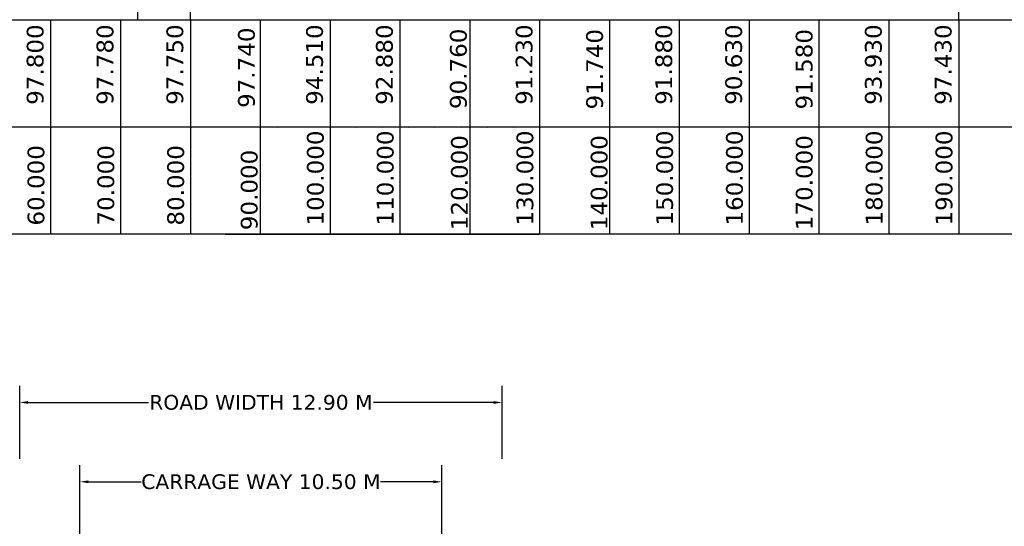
# Model space of a CAD drawing. Header units: feet. Extents: x -7746059455 to -3872629402, y -13315170765 to -6657188523.
# Tile 50 of 52: x -3872710421 to -3872692801, y -6657275271 to -6657266203. Entities that reach past the tile are written whole.
import ezdxf

# ---------------------------------------------------------------- set-up
doc = ezdxf.new("R2010")
doc.units = ezdxf.units.FT
doc.header["$MEASUREMENT"] = 0
doc.header["$PDMODE"] = 34
doc.header["$PDSIZE"] = 40
doc.linetypes.add('CENTER2', pattern=[28.575, 19.05, -3.175, 3.175, -3.175])
for name, color, linetype in [('CHAINAGE', 7, 'Continuous'), ('GROUND_LVL', 114, 'Continuous'), ('TEX', 6, 'Continuous')]:
    doc.layers.add(name, color=color, linetype=linetype)
doc.styles.get("Standard").update_dxf_attribs({"font": 'verdana.ttf', "height": 264})
doc.dimstyles.new('Copy of ISO-25--------4', dxfattribs={"dimtxt": 200, "dimasz": 150, "dimexe": 300, "dimexo": 300, "dimgap": 0.02, "dimtad": 0, "dimtih": 1, "dimtoh": 1, "dimdec": 0, "dimlfac": 4, "dimdsep": 46, "dimtxsty": 'Standard', "dimcen": 150, "dimclrd": 1, "dimclre": 1, "dimclrt": 1, "dimadec": 0, "dimazin": 0, "dimtfac": 1, "dimtdec": 0, "dimtmove": 2, "dimatfit": 3, "dimfxl": 300, "dimarcsym": 0})

# ---------------------------------------------------------------- blocks, each defined once
blk = doc.blocks.new('*D108')
at = {"layer": 'Defpoints', "color": 0, "ltscale": 20, "transparency": 16777216}
for p in [(-3872701788.204083, -6657273053.923849), (-3872710421.03259, -6657274361.466893), (-3872701788.204083, -6657274361.466893)]:
    blk.add_point(p, dxfattribs=at)
at = {"layer": 'TEX', "color": 1, "lineweight": -2, "ltscale": 20, "transparency": 16777216}
for p, q in [((-3872710421.03259, -6657274061.466893), (-3872710421.03259, -6657272753.923849)), ((-3872701788.204083, -6657274061.466893), (-3872701788.204083, -6657272753.923849)), ((-3872710271.03259, -6657273053.923849), (-3872708118.679976, -6657273053.923849)), ((-3872701938.204083, -6657273053.923849), (-3872704090.556698, -6657273053.923849))]:
    blk.add_line(p, q, dxfattribs=at)
at = {"layer": 'TEX', "color": 1, "ltscale": 20, "transparency": 16777216}
for points in [[(-3872710271.03259, -6657273028.923849), (-3872710271.03259, -6657273078.923849), (-3872710421.03259, -6657273053.923849)], [(-3872701938.204083, -6657273028.923849), (-3872701938.204083, -6657273078.923849), (-3872701788.204083, -6657273053.923849)]]:
    blk.add_solid(points, dxfattribs=at)
at = {"layer": 'TEX', "color": 1, "ltscale": 20, "transparency": 16777216, "insert": (-3872706104.618337, -6657273053.923849), "char_height": 264, "attachment_point": 5}
blk.add_mtext('ROAD WIDTH 12.90 M', dxfattribs=at)
blk = doc.blocks.new('*D109')
at = {"layer": 'Defpoints', "color": 0, "ltscale": 20, "transparency": 16777216}
for p in [(-3872702867.307646, -6657274473.923839), (-3872709341.929028, -6657276006.17762), (-3872702867.307646, -6657276006.17762)]:
    blk.add_point(p, dxfattribs=at)
at = {"layer": 'TEX', "color": 1, "lineweight": -2, "ltscale": 20, "transparency": 16777216}
for p, q in [((-3872709341.929028, -6657275706.17762), (-3872709341.929028, -6657274173.923839)), ((-3872702867.307646, -6657275706.17762), (-3872702867.307646, -6657274173.923839)), ((-3872709191.929028, -6657274473.923839), (-3872708247.311272, -6657274473.923839)), ((-3872703017.307646, -6657274473.923839), (-3872703961.925402, -6657274473.923839))]:
    blk.add_line(p, q, dxfattribs=at)
at = {"layer": 'TEX', "color": 1, "ltscale": 20, "transparency": 16777216}
for points in [[(-3872709191.929028, -6657274448.923839), (-3872709191.929028, -6657274498.923839), (-3872709341.929028, -6657274473.923839)], [(-3872703017.307646, -6657274448.923839), (-3872703017.307646, -6657274498.923839), (-3872702867.307646, -6657274473.923839)]]:
    blk.add_solid(points, dxfattribs=at)
at = {"layer": 'TEX', "color": 1, "ltscale": 20, "transparency": 16777216, "insert": (-3872706104.618337, -6657274473.923839), "char_height": 264, "attachment_point": 5}
blk.add_mtext('CARRAGE WAY 10.50 M', dxfattribs=at)

msp = doc.modelspace()

# ---------------------------------------------------------------- linework, layer by layer
at = {"layer": 'CHAINAGE', "color": 241}
for p, q in [((-3872709867.126016, -6657266202.682207), (-3872709867.126016, -6657270043.923837)), ((-3872708617.126016, -6657266202.68221), (-3872708617.126016, -6657270043.92384)), ((-3872707367.126016, -6657266202.68221), (-3872707367.126016, -6657270043.92384)), ((-3872706117.126017, -6657266202.682209), (-3872706117.126017, -6657270043.923841)), ((-3872704867.126016, -6657266202.682205), (-3872704867.126016, -6657270043.923835)), ((-3872703617.126016, -6657266202.68221), (-3872703617.126016, -6657270043.92384)), ((-3872702367.126016, -6657266202.68221), (-3872702367.126016, -6657270043.923841)), ((-3872701117.126014, -6657266202.68221), (-3872701117.126014, -6657270043.92384)), ((-3872699867.126016, -6657266202.682209), (-3872699867.126016, -6657270043.923841)), ((-3872698617.126016, -6657266202.682209), (-3872698617.126016, -6657270043.923839)), ((-3872697367.126016, -6657266202.682209), (-3872697367.126016, -6657270043.923839)), ((-3872696117.126016, -6657266202.682211), (-3872696117.126016, -6657270043.92384)), ((-3872694867.126016, -6657266202.682208), (-3872694867.126016, -6657270043.923838)), ((-3872693617.126016, -6657266202.682207), (-3872693617.126016, -6657270043.923837))]:
    msp.add_line(p, q, dxfattribs=at)
at = {"layer": 'CHAINAGE', "color": 3}
msp.add_line((-3872723268.864139, -6657268123.303022), (-3872687992.126017, -6657268123.30302), dxfattribs=at)
msp.add_lwpolyline([(-3872687992.126017, -6657270043.923838), (-3872723268.864139, -6657270043.923837), (-3872723268.864139, -6657266202.682208), (-3872687992.126017, -6657266202.682203)], dxfattribs=at)
at = {"layer": 'GROUND_LVL', "ltscale": 20}
msp.add_line((-3872701117.126014, -6657266202.682208), (-3872700679.626014, -6657266202.682208), dxfattribs=at)
at = {"layer": 'TEX', "ltscale": 20}
for p, q in [((-3872708304.626016, -6657266202.682224), (-3872708304.626017, -6657245415.420265)), ((-3872706742.126014, -6657270043.923838), (-3872706117.126014, -6657270043.923838)), ((-3872706117.126014, -6657270043.923838), (-3872705492.126014, -6657270043.923838)), ((-3872705492.126014, -6657270043.923838), (-3872704867.126014, -6657270043.923838)), ((-3872704867.126016, -6657270043.923837), (-3872704242.126016, -6657270043.923837)), ((-3872704242.126016, -6657270043.923837), (-3872704867.126016, -6657270043.923837)), ((-3872704242.126016, -6657270043.923837), (-3872703617.126016, -6657270043.923837)), ((-3872703617.126016, -6657270043.923837), (-3872702992.126016, -6657270043.923837)), ((-3872702992.126016, -6657270043.923838), (-3872702367.126016, -6657270043.923838)), ((-3872702367.126016, -6657270043.923838), (-3872702367.126016, -6657270043.923838)), ((-3872702367.126016, -6657270043.923838), (-3872701742.126016, -6657270043.923838)), ((-3872701742.126016, -6657270043.923838), (-3872701117.126016, -6657270043.923837))]:
    msp.add_line(p, q, dxfattribs=at)
at = {"layer": 'TEX', "linetype": 'CENTER2', "ltscale": 80}
for p, q in [((-3872707367.126016, -6657266202.682206), (-3872707367.126017, -6657245415.182205)), ((-3872693617.126016, -6657266202.682207), (-3872693617.126016, -6657245415.182206))]:
    msp.add_line(p, q, dxfattribs=at)
at = {"layer": 'TEX', "color": 3, "ltscale": 20}
for p, q in [((-3872699242.126016, -6657266202.682208), (-3872698867.126016, -6657266202.682208)), ((-3872706742.126014, -6657268123.303022), (-3872705804.626222, -6657268123.926657)), ((-3872705804.626222, -6657268122.679388), (-3872704867.126429, -6657268123.303022)), ((-3872705804.626222, -6657268123.303022), (-3872704867.126429, -6657268123.926657)), ((-3872705804.626222, -6657268123.303022), (-3872704867.126429, -6657268123.926657)), ((-3872705335.876326, -6657268122.991205), (-3872704398.376533, -6657268123.61484)), ((-3872704867.126429, -6657268123.303022), (-3872703929.626637, -6657268123.926657)), ((-3872704398.376533, -6657268122.991205), (-3872703460.87674, -6657268123.61484)), ((-3872704398.376533, -6657268122.991205), (-3872703460.87674, -6657268123.61484)), ((-3872704398.376533, -6657268122.991205), (-3872703460.87674, -6657268123.61484)), ((-3872703929.626637, -6657268123.303022), (-3872702992.126844, -6657268123.926657)), ((-3872703929.626637, -6657268123.303022), (-3872702992.126844, -6657268123.926657)), ((-3872703460.87674, -6657268122.991205), (-3872702523.376948, -6657268123.61484)), ((-3872702992.126844, -6657268123.303022), (-3872702054.627051, -6657268123.926657)), ((-3872702523.376948, -6657268122.991205), (-3872701585.877155, -6657268123.61484))]:
    msp.add_line(p, q, dxfattribs=at)

# ---------------------------------------------------------------- texts
at = {"layer": 'CHAINAGE', "color": 241}
for s, p in [('97.800', (-3872709994.798493, -6657267726.184985)), ('97.780', (-3872708744.798493, -6657267726.184988)), ('97.750', (-3872707494.798493, -6657267726.184988)), ('97.740', (-3872706214.000609, -6657267781.862928)), ('94.510', (-3872704994.798493, -6657267726.184983)), ('92.880', (-3872703744.798493, -6657267726.184988)), ('90.760', (-3872702421.174258, -6657267801.862929)), ('91.230', (-3872701244.798491, -6657267726.184988)), ('91.740', (-3872699983.038657, -6657267809.372116)), ('91.880', (-3872698744.798493, -6657267726.184987)), ('90.630', (-3872697494.798493, -6657267726.184987)), ('91.580', (-3872696233.164994, -6657267809.372115)), ('93.930', (-3872694994.798493, -6657267726.184986)), ('97.430', (-3872693744.798493, -6657267726.184985))]:
    msp.add_text(s, height=300, rotation=90, dxfattribs=at).set_placement(p)
at = {"layer": 'CHAINAGE', "color": 241, "char_height": 300, "width": 1234.1875, "rotation": 90}
for s, insert, attachment_point in [('100.000', (-3872704974.499164, -6657269887.592453), 7), ('110.000', (-3872703724.499164, -6657269887.592458), 7), ('130.000', (-3872701224.499162, -6657269887.592458), 7), ('150.000', (-3872698724.499164, -6657269887.592457), 7), ('160.000', (-3872697474.499164, -6657269887.592457), 7), ('180.000', (-3872694974.499164, -6657269887.592456), 7), ('190.000', (-3872693724.499164, -6657269887.592455), 7), ('120.000', (-3872702701.906247, -6657269970.779586), 1), ('140.000', (-3872700201.906247, -6657269970.779585), 1), ('170.000', (-3872696531.906246, -6657269970.779586), 1), ('60.000', (-3872709974.499164, -6657269887.592455), 7), ('70.000', (-3872708724.499164, -6657269887.592458), 7), ('80.000', (-3872707474.499164, -6657269887.592458), 7), ('90.000', (-3872706464.406247, -6657269970.779585), 1)]:
    msp.add_mtext(s, dxfattribs=dict(at, insert=insert, attachment_point=attachment_point))

# ---------------------------------------------------------------- dimensions: what is measured, and where the dimension line sits
at = {"layer": 'TEX', "ltscale": 20}
for base, p1, p2, text, picture, middle in [((-3872701788.204083, -6657273053.923849), (-3872710421.03259, -6657274361.466893), (-3872701788.204083, -6657274361.466893), 'ROAD WIDTH 12.90 M', '*D108', (-3872706104.618337, -6657273053.923849)), ((-3872702867.307646, -6657274473.923839), (-3872709341.929028, -6657276006.17762), (-3872702867.307646, -6657276006.17762), 'CARRAGE WAY 10.50 M', '*D109', (-3872706104.618337, -6657274473.923839))]:
    dim = msp.add_linear_dim(base=base, p1=p1, p2=p2, text=text, dimstyle='Copy of ISO-25--------4', dxfattribs=at)
    dim.commit()
    dim.dimension.update_dxf_attribs({"geometry": picture, "text_midpoint": middle})

doc.saveas('drawing.dxf')
